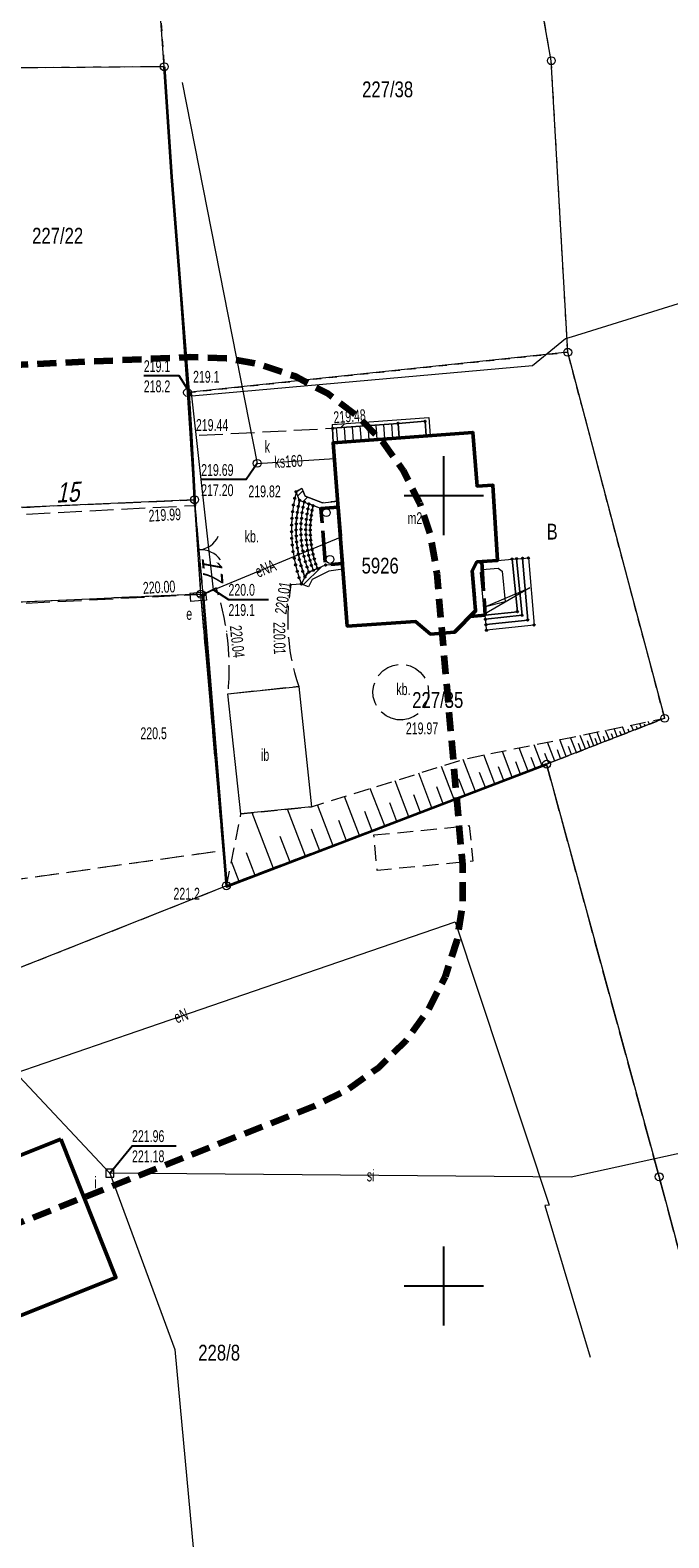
# Model space of a CAD drawing. Header units: metres. Extents: x 6492398 to 6493205, y 6023748 to 6024005.
# Tile 5 of 8: x 6492824 to 6492864, y 6023834 to 6023929. Entities that reach past the tile are written whole.
import ezdxf
from ezdxf.enums import TextEntityAlignment as Align

# ---------------------------------------------------------------- set-up
doc = ezdxf.new("R2010")
doc.units = ezdxf.units.M
for name, pattern in [('1.0_0.5', [1.5, 1, -0.5]), ('1.5_0.5', [2, 1.5, -0.5]), ('2.0_0.5', [2.5, 2, -0.5]), ('219-500', [0]), ('4', [1.8, 1.2, -0.6]), ('egkk-500', [2, 1.5, -0.5]), ('egug-500', [1, 0.5, -0.5]), ('otob_500', [0])]:
    doc.linetypes.add(name, pattern=pattern)
doc.layers.get('0').update_dxf_attribs({"color": 2, "lineweight": 5})
doc.styles.get("Standard").update_dxf_attribs({"font": 'Working1250', "width": 0.75})
doc.linetypes.add('902-500', pattern='A,3.75,0,[1,ksztalty.shx,S=0.5,R=0,X=0,Y=0],3.75', length=7.5)

# ---------------------------------------------------------------- blocks, each defined once
blk = doc.blocks.new('202')
at = {"color": 0, "linetype": 'Continuous', "lineweight": 0}
blk.add_circle((0, 0), 0.25, dxfattribs=at)
blk = doc.blocks.new('203')
at = {"linetype": 'Continuous', "lineweight": 0}
h = blk.add_hatch(color=0, dxfattribs=at)
edge = h.paths.add_edge_path()
edge.add_arc((0, 0), 0.045, 0, 360)
blk = doc.blocks.new('PUNKTBUD')
at = {"color": 0}
blk.add_circle((0, 0), 0.045, dxfattribs=at)
blk = doc.blocks.new('PW01')
at = {"linetype": 'Continuous', "lineweight": 13}
h = blk.add_hatch(color=0, dxfattribs=at)
edge = h.paths.add_edge_path()
edge.add_arc((0, 0), 0.045, 0, 360)
blk = doc.blocks.new('US18')
at = {"color": 0, "linetype": 'Continuous', "lineweight": 13}
for p, q in [((-0.5, -0.25), (-0.5, 0.25)), ((-0.5, 0.25), (0.5, 0.25)), ((0.5, -0.25), (0.5, 0.25)), ((-0.5, -0.25), (0.5, -0.25))]:
    blk.add_line(p, q, dxfattribs=at)
blk = doc.blocks.new('US22A')
at = {"color": 0, "linetype": 'Continuous', "lineweight": 0}
blk.add_lwpolyline([(-0.25, -0.25), (0.25, -0.25), (0.25, 0.25), (-0.25, 0.25)], close=True, dxfattribs=at)
blk = doc.blocks.new('IB04')
at = {"color": 0, "linetype": 'Continuous', "lineweight": 13}
blk.add_circle((0, 0), 0.25, dxfattribs=at)
blk = doc.blocks.new('US22')
at = {"color": 0, "linetype": 'Continuous', "lineweight": 13}
blk.add_circle((0, 0), 0.25, dxfattribs=at)
blk = doc.blocks.new('OK02')
at = {"color": 0, "linetype": 'Continuous', "lineweight": 0}
for centre, start, end in [((-1.5, 0), 0, 60), ((1.5, 0), 120, 180)]:
    blk.add_arc(centre, 1.5, start, end, dxfattribs=at)
blk = doc.blocks.new('RAMKA500K')
at = {"color": 0}
for p, q in [((50, 147.5), (50, 152.5)), ((47.5, 150), (52.5, 150)), ((50, 97.5), (50, 102.5)), ((47.5, 100), (52.5, 100))]:
    blk.add_line(p, q, dxfattribs=at)

msp = doc.modelspace()

# ---------------------------------------------------------------- linework, layer by layer
at = {"layer": '217-kontur klasyfikacyjny', "color": 92, "linetype": 'egkk-500', "lineweight": 18, "flags": 128}
for points in [[(6492832.32, 6023927.13), (6492815.66, 6023927)], [(6492833.79, 6023906.52), (6492832.32, 6023927.13)], [(6492834.24, 6023899.74), (6492833.79, 6023906.52)], [(6492817.35, 6023898.99), (6492834.24, 6023899.74)], [(6492834.63, 6023893.77), (6492787.6, 6023891.65)], [(6492836.05, 6023877.56), (6492834.63, 6023893.77)], [(6492856.5, 6023883.01), (6492836.25, 6023875.32)], [(6492863.62, 6023856.91), (6492856.5, 6023883.01)], [(6492786.53, 6023870.59), (6492836.05, 6023877.56)], [(6492836.25, 6023875.32), (6492836.05, 6023877.56)], [(6492788.12, 6023856.24), (6492836.25, 6023875.32)], [(6492865.59, 6023849.55), (6492863.62, 6023856.91)]]:
    msp.add_lwpolyline(points, dxfattribs=at)
at = {"layer": '218-kontur użytku gruntowego', "color": 3, "linetype": 'egug-500', "lineweight": 18, "flags": 128}
for points in [[(6492830.25, 6023955.81), (6492832.32, 6023927.13)], [(6492856.8, 6023927.51), (6492855.62, 6023934.11)], [(6492832.32, 6023927.13), (6492815.66, 6023927)], [(6492833.79, 6023906.52), (6492832.32, 6023927.13)], [(6492857.84, 6023909.07), (6492856.8, 6023927.51)], [(6492833.79, 6023906.52), (6492857.84, 6023909.07)], [(6492861.61, 6023894.78), (6492857.84, 6023909.07)], [(6492834.24, 6023899.74), (6492833.79, 6023906.52)], [(6492817.35, 6023898.99), (6492834.24, 6023899.74)], [(6492834.24, 6023899.74), (6492834.63, 6023893.77)], [(6492863.97, 6023885.91), (6492861.61, 6023894.78)], [(6492834.63, 6023893.77), (6492787.6, 6023891.65)], [(6492836.05, 6023877.56), (6492834.63, 6023893.77)], [(6492856.5, 6023883.01), (6492863.97, 6023885.91)], [(6492856.5, 6023883.01), (6492836.25, 6023875.32)], [(6492863.62, 6023856.91), (6492856.5, 6023883.01)], [(6492786.53, 6023870.59), (6492836.05, 6023877.56)], [(6492836.25, 6023875.32), (6492836.05, 6023877.56)], [(6492788.12, 6023856.24), (6492836.25, 6023875.32)], [(6492865.59, 6023849.55), (6492863.62, 6023856.91)]]:
    msp.add_lwpolyline(points, dxfattribs=at)
at = {"layer": '219-działka ewidencyjna', "color": 7, "linetype": '219-500', "lineweight": 18, "flags": 128}
for points in [[(6492832.32, 6023927.13), (6492830.25, 6023955.81)], [(6492856.8, 6023927.51), (6492855.62, 6023934.11)], [(6492832.32, 6023927.13), (6492815.66, 6023927)], [(6492833.79, 6023906.52), (6492832.32, 6023927.13)], [(6492857.84, 6023909.07), (6492856.8, 6023927.51)], [(6492857.84, 6023909.07), (6492833.79, 6023906.52)], [(6492861.61, 6023894.78), (6492857.84, 6023909.07)], [(6492834.24, 6023899.74), (6492833.79, 6023906.52)], [(6492834.24, 6023899.74), (6492817.35, 6023898.99)], [(6492834.63, 6023893.77), (6492834.24, 6023899.74)], [(6492863.97, 6023885.91), (6492861.61, 6023894.78)], [(6492834.63, 6023893.77), (6492787.6, 6023891.65)], [(6492836.25, 6023875.32), (6492834.63, 6023893.77)], [(6492863.97, 6023885.91), (6492856.5, 6023883.01)], [(6492856.5, 6023883.01), (6492836.25, 6023875.32)], [(6492856.5, 6023883.01), (6492863.62, 6023856.91)], [(6492836.25, 6023875.32), (6492788.12, 6023856.24)], [(6492863.62, 6023856.91), (6492865.59, 6023849.55)]]:
    msp.add_lwpolyline(points, dxfattribs=at)
at = {"layer": '312-budynek ewidencyjny', "color": 7, "linetype": 'CONTINUOUS', "lineweight": 50, "flags": 128}
for points in [[(6492843.01, 6023903.34), (6492851.83, 6023904)], [(6492843.89, 6023891.75), (6492843.01, 6023903.34)], [(6492851.83, 6023904), (6492852.1, 6023900.6)], [(6492852.1, 6023900.6), (6492853.09, 6023900.67)], [(6492853.09, 6023900.67), (6492853.4, 6023895.9)], [(6492852.09, 6023895.8), (6492851.8, 6023895.24)], [(6492853.4, 6023895.9), (6492852.09, 6023895.8)], [(6492851.8, 6023895.24), (6492852.01, 6023892.71)], [(6492848.2, 6023892.04), (6492843.89, 6023891.75)], [(6492849.15, 6023891.24), (6492848.2, 6023892.04)], [(6492852.01, 6023892.71), (6492850.68, 6023891.35)], [(6492850.68, 6023891.35), (6492849.15, 6023891.24)]]:
    msp.add_lwpolyline(points, dxfattribs=at)
at = {"layer": '352-schody', "color": 7, "linetype": 'CONTINUOUS', "lineweight": 18, "flags": 128}
for points in [[(6492842.97, 6023904.26), (6492847.11, 6023904.57), (6492847.18, 6023903.65), (6492843.01, 6023903.34)], [(6492842.97, 6023904.26), (6492847.11, 6023904.57), (6492847.18, 6023903.65), (6492843.01, 6023903.34)], [(6492847.18, 6023903.65), (6492847.11, 6023904.57), (6492848.82, 6023904.7), (6492848.89, 6023903.78)], [(6492847.18, 6023903.65), (6492847.11, 6023904.57), (6492848.82, 6023904.7), (6492848.89, 6023903.78)], [(6492841.21, 6023894.85), (6492841.08, 6023895.21), (6492840.97, 6023895.57), (6492840.87, 6023895.94), (6492840.8, 6023896.31), (6492840.74, 6023896.68), (6492840.69, 6023897.06), (6492840.67, 6023897.44), (6492840.66, 6023897.82), (6492840.67, 6023898.2), (6492840.69, 6023898.58), (6492840.74, 6023898.95), (6492840.8, 6023899.33), (6492840.88, 6023899.7), (6492840.66, 6023900.24), (6492840.57, 6023899.83), (6492840.49, 6023899.41), (6492840.43, 6023898.99), (6492840.39, 6023898.57), (6492840.37, 6023898.14), (6492840.37, 6023897.72), (6492840.38, 6023897.3), (6492840.41, 6023896.87), (6492840.47, 6023896.45), (6492840.54, 6023896.03), (6492840.62, 6023895.62), (6492840.73, 6023895.21), (6492840.85, 6023894.8), (6492840.99, 6023894.4)], [(6492841.21, 6023894.85), (6492841.08, 6023895.21), (6492840.97, 6023895.57), (6492840.87, 6023895.94), (6492840.8, 6023896.31), (6492840.74, 6023896.68), (6492840.69, 6023897.06), (6492840.67, 6023897.44), (6492840.66, 6023897.82), (6492840.67, 6023898.2), (6492840.69, 6023898.58), (6492840.74, 6023898.95), (6492840.8, 6023899.33), (6492840.88, 6023899.7), (6492840.66, 6023900.24), (6492840.57, 6023899.83), (6492840.49, 6023899.41), (6492840.43, 6023898.99), (6492840.39, 6023898.57), (6492840.37, 6023898.14), (6492840.37, 6023897.72), (6492840.38, 6023897.3), (6492840.41, 6023896.87), (6492840.47, 6023896.45), (6492840.54, 6023896.03), (6492840.62, 6023895.62), (6492840.73, 6023895.21), (6492840.85, 6023894.8), (6492840.99, 6023894.4)], [(6492841.47, 6023895.16), (6492841.35, 6023895.49), (6492841.25, 6023895.82), (6492841.16, 6023896.15), (6492841.09, 6023896.49), (6492841.03, 6023896.83), (6492840.99, 6023897.18), (6492840.97, 6023897.53), (6492840.96, 6023897.87), (6492840.97, 6023898.22), (6492841, 6023898.57), (6492841.04, 6023898.91), (6492841.1, 6023899.25), (6492841.17, 6023899.59), (6492840.88, 6023899.7), (6492840.8, 6023899.33), (6492840.74, 6023898.95), (6492840.69, 6023898.58), (6492840.67, 6023898.2), (6492840.66, 6023897.82), (6492840.67, 6023897.44), (6492840.69, 6023897.06), (6492840.74, 6023896.68), (6492840.8, 6023896.31), (6492840.87, 6023895.94), (6492840.97, 6023895.57), (6492841.08, 6023895.21), (6492841.21, 6023894.85)], [(6492841.47, 6023895.16), (6492841.35, 6023895.49), (6492841.25, 6023895.82), (6492841.16, 6023896.15), (6492841.09, 6023896.49), (6492841.03, 6023896.83), (6492840.99, 6023897.18), (6492840.97, 6023897.53), (6492840.96, 6023897.87), (6492840.97, 6023898.22), (6492841, 6023898.57), (6492841.04, 6023898.91), (6492841.1, 6023899.25), (6492841.17, 6023899.59), (6492840.88, 6023899.7), (6492840.8, 6023899.33), (6492840.74, 6023898.95), (6492840.69, 6023898.58), (6492840.67, 6023898.2), (6492840.66, 6023897.82), (6492840.67, 6023897.44), (6492840.69, 6023897.06), (6492840.74, 6023896.68), (6492840.8, 6023896.31), (6492840.87, 6023895.94), (6492840.97, 6023895.57), (6492841.08, 6023895.21), (6492841.21, 6023894.85)], [(6492841.47, 6023899.47), (6492841.4, 6023899.15), (6492841.35, 6023898.83), (6492841.31, 6023898.5), (6492841.28, 6023898.17), (6492841.27, 6023897.85), (6492841.28, 6023897.52), (6492841.3, 6023897.19), (6492841.34, 6023896.87), (6492841.39, 6023896.54), (6492841.45, 6023896.22), (6492841.54, 6023895.9), (6492841.63, 6023895.59), (6492841.74, 6023895.28), (6492841.47, 6023895.16), (6492841.35, 6023895.49), (6492841.25, 6023895.82), (6492841.16, 6023896.15), (6492841.09, 6023896.49), (6492841.03, 6023896.83), (6492840.99, 6023897.18), (6492840.97, 6023897.53), (6492840.96, 6023897.87), (6492840.97, 6023898.22), (6492841, 6023898.57), (6492841.04, 6023898.91), (6492841.1, 6023899.25), (6492841.17, 6023899.59)], [(6492841.47, 6023899.47), (6492841.4, 6023899.15), (6492841.35, 6023898.83), (6492841.31, 6023898.5), (6492841.28, 6023898.17), (6492841.27, 6023897.85), (6492841.28, 6023897.52), (6492841.3, 6023897.19), (6492841.34, 6023896.87), (6492841.39, 6023896.54), (6492841.45, 6023896.22), (6492841.54, 6023895.9), (6492841.63, 6023895.59), (6492841.74, 6023895.28), (6492841.47, 6023895.16), (6492841.35, 6023895.49), (6492841.25, 6023895.82), (6492841.16, 6023896.15), (6492841.09, 6023896.49), (6492841.03, 6023896.83), (6492840.99, 6023897.18), (6492840.97, 6023897.53), (6492840.96, 6023897.87), (6492840.97, 6023898.22), (6492841, 6023898.57), (6492841.04, 6023898.91), (6492841.1, 6023899.25), (6492841.17, 6023899.59)], [(6492842.01, 6023895.39), (6492841.9, 6023895.68), (6492841.81, 6023895.98), (6492841.73, 6023896.28), (6492841.67, 6023896.59), (6492841.62, 6023896.89), (6492841.58, 6023897.2), (6492841.56, 6023897.51), (6492841.55, 6023897.83), (6492841.56, 6023898.14), (6492841.58, 6023898.45), (6492841.62, 6023898.76), (6492841.67, 6023899.07), (6492841.73, 6023899.37), (6492841.47, 6023899.47), (6492841.4, 6023899.15), (6492841.35, 6023898.83), (6492841.31, 6023898.5), (6492841.28, 6023898.17), (6492841.27, 6023897.85), (6492841.28, 6023897.52), (6492841.3, 6023897.19), (6492841.34, 6023896.87), (6492841.39, 6023896.54), (6492841.45, 6023896.22), (6492841.54, 6023895.9), (6492841.63, 6023895.59), (6492841.74, 6023895.28)], [(6492842.01, 6023895.39), (6492841.9, 6023895.68), (6492841.81, 6023895.98), (6492841.73, 6023896.28), (6492841.67, 6023896.59), (6492841.62, 6023896.89), (6492841.58, 6023897.2), (6492841.56, 6023897.51), (6492841.55, 6023897.83), (6492841.56, 6023898.14), (6492841.58, 6023898.45), (6492841.62, 6023898.76), (6492841.67, 6023899.07), (6492841.73, 6023899.37), (6492841.47, 6023899.47), (6492841.4, 6023899.15), (6492841.35, 6023898.83), (6492841.31, 6023898.5), (6492841.28, 6023898.17), (6492841.27, 6023897.85), (6492841.28, 6023897.52), (6492841.3, 6023897.19), (6492841.34, 6023896.87), (6492841.39, 6023896.54), (6492841.45, 6023896.22), (6492841.54, 6023895.9), (6492841.63, 6023895.59), (6492841.74, 6023895.28)], [(6492841.73, 6023899.37), (6492841.67, 6023899.07), (6492841.62, 6023898.76), (6492841.58, 6023898.45), (6492841.56, 6023898.14), (6492841.55, 6023897.83), (6492841.56, 6023897.51), (6492841.58, 6023897.2), (6492841.62, 6023896.89), (6492841.67, 6023896.59), (6492841.73, 6023896.28), (6492841.81, 6023895.98), (6492841.9, 6023895.68), (6492842.01, 6023895.39), (6492842.52, 6023895.61), (6492843.59, 6023895.7), (6492843.32, 6023899.26), (6492842.23, 6023899.18)], [(6492841.73, 6023899.37), (6492841.67, 6023899.07), (6492841.62, 6023898.76), (6492841.58, 6023898.45), (6492841.56, 6023898.14), (6492841.55, 6023897.83), (6492841.56, 6023897.51), (6492841.58, 6023897.2), (6492841.62, 6023896.89), (6492841.67, 6023896.59), (6492841.73, 6023896.28), (6492841.81, 6023895.98), (6492841.9, 6023895.68), (6492842.01, 6023895.39), (6492842.52, 6023895.61), (6492843.59, 6023895.7), (6492843.32, 6023899.26), (6492842.23, 6023899.18)], [(6492854.6, 6023896), (6492854.95, 6023892.43), (6492852.63, 6023892.18), (6492852.61, 6023892.44), (6492854.65, 6023892.65), (6492854.32, 6023895.98)], [(6492854.6, 6023896), (6492854.95, 6023892.43), (6492852.63, 6023892.18), (6492852.61, 6023892.44), (6492854.65, 6023892.65), (6492854.32, 6023895.98)], [(6492854.98, 6023896.03), (6492855.31, 6023892.12), (6492852.67, 6023891.84), (6492852.63, 6023892.18), (6492854.95, 6023892.43), (6492854.6, 6023896)], [(6492854.98, 6023896.03), (6492855.31, 6023892.12), (6492852.67, 6023891.84), (6492852.63, 6023892.18), (6492854.95, 6023892.43), (6492854.6, 6023896)], [(6492852.67, 6023891.84), (6492855.31, 6023892.12), (6492854.98, 6023896.03), (6492855.35, 6023896.06), (6492855.71, 6023891.81), (6492852.7, 6023891.48)], [(6492852.67, 6023891.84), (6492855.31, 6023892.12), (6492854.98, 6023896.03), (6492855.35, 6023896.06), (6492855.71, 6023891.81), (6492852.7, 6023891.48)]]:
    msp.add_lwpolyline(points, close=True, dxfattribs=at)
for points in [[(6492843.288, 6023903.361), (6492843.219, 6023904.279)], [(6492843.787, 6023903.398), (6492843.718, 6023904.316)], [(6492844.285, 6023903.435), (6492844.217, 6023904.353)], [(6492844.784, 6023903.472), (6492844.715, 6023904.391)], [(6492845.283, 6023903.509), (6492845.214, 6023904.428)], [(6492845.781, 6023903.546), (6492845.712, 6023904.465)], [(6492846.28, 6023903.583), (6492846.211, 6023904.503)], [(6492846.778, 6023903.62), (6492846.71, 6023904.54)]]:
    msp.add_lwpolyline(points, dxfattribs=at)
at = {"layer": 'blok - nawis', "color": 7, "linetype": '2.0_0.5', "lineweight": 50, "flags": 128}
for points in [[(6492843.32, 6023899.26), (6492842.23, 6023899.18), (6492842.52, 6023895.61), (6492843.59, 6023895.7)], [(6492851.66, 6023892.35), (6492852.61, 6023892.44), (6492852.4, 6023895.82), (6492852.09, 6023895.8), (6492851.8, 6023895.24), (6492852.01, 6023892.71)]]:
    msp.add_lwpolyline(points, close=True, dxfattribs=at)
at = {"layer": 'brama', "color": 7, "linetype": 'otob_500', "lineweight": 18, "flags": 128}
msp.add_lwpolyline([(6492834.26, 6023899.38), (6492834.76, 6023893.75)], dxfattribs=at)
at = {"layer": 'budynek', "color": 7, "linetype": 'CONTINUOUS', "lineweight": 50, "flags": 128}
msp.add_lwpolyline([(6492825.77, 6023859.29), (6492829.26, 6023850.53), (6492817.3, 6023845.76), (6492813.81, 6023854.52)], close=True, dxfattribs=at)
at = {"layer": 'chodnik', "color": 7, "linetype": '1.0_0.5', "lineweight": 18, "flags": 128}
msp.add_lwpolyline([(6492845.57, 6023878.53), (6492851.61, 6023879.12), (6492851.83, 6023876.87), (6492845.79, 6023876.29)], close=True, dxfattribs=at)
at = {"layer": 'inna budowla', "color": 7, "linetype": 'CONTINUOUS', "lineweight": 18, "flags": 128}
msp.add_lwpolyline([(6492841.63, 6023880.32), (6492837.17, 6023879.87), (6492836.35, 6023887.45), (6492840.82, 6023887.92)], close=True, dxfattribs=at)
at = {"layer": 'jezdnia', "color": 7, "linetype": '1.5_0.5', "lineweight": 18, "flags": 128}
msp.add_lwpolyline([(6492795.65, 6023897.39), (6492834.26, 6023899.38), (6492834.76, 6023893.75), (6492786.75, 6023891.26)], dxfattribs=at)
at = {"layer": 'Obszar opracowania', "color": 132, "linetype": '4', "lineweight": 200, "flags": 128}
msp.add_lwpolyline([(6492769.864, 6023885.989), (6492769.951, 6023883.976), (6492773.211, 6023854.586), (6492773.638, 6023852.331), (6492774.404, 6023850.168), (6492775.491, 6023848.147), (6492776.873, 6023846.315), (6492778.519, 6023844.715), (6492780.389, 6023843.386), (6492782.441, 6023842.357), (6492784.625, 6023841.653), (6492786.891, 6023841.29), (6492789.186, 6023841.278), (6492791.456, 6023841.616), (6492793.648, 6023842.296), (6492841.778, 6023861.376), (6492843.93, 6023862.435), (6492845.886, 6023863.825), (6492847.596, 6023865.508), (6492849.015, 6023867.443), (6492850.108, 6023869.579), (6492850.846, 6023871.862), (6492851.211, 6023874.233), (6492851.193, 6023876.632), (6492849.573, 6023895.082), (6492849.199, 6023897.341), (6492848.485, 6023899.518), (6492847.449, 6023901.56), (6492846.113, 6023903.42), (6492844.51, 6023905.056), (6492842.677, 6023906.429), (6492840.656, 6023907.506), (6492838.495, 6023908.264), (6492836.244, 6023908.683), (6492833.955, 6023908.755), (6492786.925, 6023906.635), (6492784.591, 6023906.345), (6492782.331, 6023905.694), (6492780.2, 6023904.698), (6492778.252, 6023903.381), (6492776.533, 6023901.776), (6492775.087, 6023899.921), (6492773.948, 6023897.864), (6492771.208, 6023891.844), (6492770.498, 6023889.958), (6492770.048, 6023887.995)], close=True, dxfattribs=at)
at = {"layer": 'obszar utwardzony', "color": 7, "linetype": '1.5_0.5', "lineweight": 18, "flags": 128}
for points in [[(6492840.99, 6023894.4), (6492840.33, 6023894.35), (6492840.26, 6023893.89), (6492840.2, 6023893.43), (6492840.16, 6023892.97), (6492840.13, 6023892.5), (6492840.13, 6023892.03), (6492840.14, 6023891.57), (6492840.16, 6023891.1), (6492840.21, 6023890.64), (6492840.27, 6023890.18), (6492840.35, 6023889.72), (6492840.44, 6023889.26), (6492840.55, 6023888.81), (6492840.68, 6023888.36), (6492840.82, 6023887.92), (6492836.35, 6023887.45), (6492836.39, 6023887.93), (6492836.42, 6023888.42), (6492836.43, 6023888.91), (6492836.43, 6023889.39), (6492836.41, 6023889.88), (6492836.38, 6023890.36), (6492836.33, 6023890.84), (6492836.27, 6023891.33), (6492836.2, 6023891.81), (6492836.11, 6023892.28), (6492836.01, 6023892.76), (6492835.89, 6023893.23), (6492835.76, 6023893.7), (6492835.61, 6023894.16), (6492834.76, 6023893.75), (6492834.26, 6023899.38), (6492834.02, 6023903.79), (6492842.97, 6023904.26), (6492843.01, 6023903.34), (6492843.29, 6023899.65), (6492842.33, 6023899.55), (6492841.23, 6023899.96), (6492841.01, 6023900.48), (6492840.66, 6023900.24), (6492840.57, 6023899.83), (6492840.49, 6023899.41), (6492840.43, 6023898.99), (6492840.39, 6023898.57), (6492840.37, 6023898.14), (6492840.37, 6023897.72), (6492840.38, 6023897.3), (6492840.41, 6023896.87), (6492840.47, 6023896.45), (6492840.54, 6023896.03), (6492840.62, 6023895.62), (6492840.73, 6023895.21), (6492840.85, 6023894.8)], [(6492847.41, 6023885.81), (6492847.04, 6023885.82), (6492846.68, 6023885.91), (6492846.35, 6023886.07), (6492846.06, 6023886.3), (6492845.82, 6023886.58), (6492845.65, 6023886.9), (6492845.54, 6023887.26), (6492845.52, 6023887.62), (6492845.57, 6023887.99), (6492845.69, 6023888.34), (6492845.89, 6023888.65), (6492846.14, 6023888.92), (6492846.45, 6023889.12), (6492846.79, 6023889.26), (6492847.15, 6023889.33), (6492847.52, 6023889.32), (6492847.88, 6023889.23), (6492848.21, 6023889.07), (6492848.5, 6023888.84), (6492848.74, 6023888.56), (6492848.91, 6023888.24), (6492849.02, 6023887.88), (6492849.04, 6023887.52), (6492848.99, 6023887.15), (6492848.87, 6023886.8), (6492848.67, 6023886.49), (6492848.42, 6023886.22), (6492848.11, 6023886.02), (6492847.77, 6023885.88)]]:
    msp.add_lwpolyline(points, close=True, dxfattribs=at)
at = {"layer": 'ogrodzenie trwałe', "color": 7, "linetype": '902-500', "lineweight": 35, "flags": 128}
for points in [[(6492832.32, 6023927.13), (6492832.78, 6023920.16), (6492833.84, 6023906.84)], [(6492833.84, 6023906.84), (6492834.02, 6023903.79), (6492834.26, 6023899.38)], [(6492834.76, 6023893.75), (6492836.26, 6023875.27), (6492856.5, 6023883.01)]]:
    msp.add_lwpolyline(points, dxfattribs=at)
at = {"layer": 'przewód elektroenergetyczny podziemny', "color": 1, "linetype": 'CONTINUOUS', "lineweight": 18, "flags": 128}
for points in [[(6492834.46, 6023893.6), (6492835.43, 6023894.03), (6492834.06, 6023906.31), (6492855.61, 6023908.24), (6492857.7, 6023909.94), (6492858.08, 6023910.05), (6492866.12, 6023912.55), (6492866.49, 6023912.21), (6492866.52, 6023912.02)], [(6492835.43, 6023894.03), (6492843.46, 6023897.36)], [(6492814.35, 6023855.11), (6492814.65, 6023855.44), (6492813.01, 6023860.07), (6492830.66, 6023866.15), (6492850.71, 6023873.04), (6492856.67, 6023855.11), (6492856.38, 6023855.09), (6492859.26, 6023845.5)]]:
    msp.add_lwpolyline(points, dxfattribs=at)
at = {"layer": 'przewód kanalizacyjny', "color": 34, "linetype": 'CONTINUOUS', "lineweight": 18, "flags": 128}
msp.add_lwpolyline([(6492833.45, 6023926.13), (6492838.2, 6023902.04), (6492843.09, 6023902.34)], dxfattribs=at)
at = {"layer": 'przewód specjalny', "color": 7, "linetype": 'CONTINUOUS', "lineweight": 18, "flags": 128}
for points in [[(6492828.87, 6023857.13), (6492822.83, 6023863.59), (6492784.94, 6023888.24), (6492783.05, 6023901.08), (6492780.37, 6023925.18), (6492777.14, 6023956.04), (6492850.18, 6023956.34), (6492850.01, 6023972.64)], [(6492897.91, 6023865.61), (6492858.06, 6023856.88), (6492828.87, 6023857.13), (6492832.98, 6023845.97), (6492835.46, 6023819.32)]]:
    msp.add_lwpolyline(points, dxfattribs=at)
at = {"layer": 'rzędna-Atr2', "color": 7, "flags": 128}
for points in [[(6492834.06, 6023906.31), (6492833.27, 6023907.58), (6492831.025, 6023907.58)], [(6492838.2, 6023902.04), (6492837.5, 6023901.01), (6492834.652, 6023901.01)], [(6492835.43, 6023894.03), (6492836.38, 6023893.43), (6492838.906, 6023893.43)], [(6492828.87, 6023857.13), (6492830.28, 6023858.87), (6492833.07, 6023858.87)]]:
    msp.add_lwpolyline(points, dxfattribs=at)
at = {"layer": 'skarpa nieumocniona', "color": 7, "linetype": '1.0_0.5', "lineweight": 18, "flags": 128}
msp.add_lwpolyline([(6492836.26, 6023875.27), (6492837.17, 6023879.87), (6492841.63, 6023880.32), (6492851.42, 6023883.36), (6492863.97, 6023885.91), (6492856.5, 6023883.01)], close=True, dxfattribs=at)
at = {"layer": 'skarpa nieumocniona', "color": 7, "linetype": 'CONTINUOUS', "lineweight": 18, "flags": 128}
for points in [[(6492860.47, 6023884.55), (6492860.23, 6023885.15)], [(6492860.97, 6023884.75), (6492860.77, 6023885.26)], [(6492861.48, 6023884.94), (6492861.31, 6023885.37)], [(6492861.73, 6023885.04), (6492861.66, 6023885.23)], [(6492861.99, 6023885.14), (6492861.85, 6023885.48)], [(6492862.24, 6023885.24), (6492862.18, 6023885.39)], [(6492862.49, 6023885.34), (6492862.39, 6023885.59)], [(6492862.74, 6023885.43), (6492862.7, 6023885.54)], [(6492863, 6023885.53), (6492862.93, 6023885.7)], [(6492863.25, 6023885.63), (6492863.23, 6023885.69)], [(6492856.22, 6023882.9), (6492855.71, 6023884.23)], [(6492857.03, 6023883.21), (6492856.56, 6023884.4)], [(6492857.74, 6023883.49), (6492857.33, 6023884.56)], [(6492858.39, 6023883.74), (6492858.02, 6023884.7)], [(6492858.69, 6023883.86), (6492858.51, 6023884.31)], [(6492858.97, 6023883.97), (6492858.63, 6023884.83)], [(6492859.23, 6023884.07), (6492859.08, 6023884.48)], [(6492859.49, 6023884.17), (6492859.19, 6023884.94)], [(6492859.73, 6023884.26), (6492859.58, 6023884.63)], [(6492859.96, 6023884.35), (6492859.69, 6023885.04)], [(6492860.21, 6023884.45), (6492860.09, 6023884.77)], [(6492860.72, 6023884.65), (6492860.61, 6023884.93)], [(6492861.23, 6023884.84), (6492861.14, 6023885.08)], [(6492852, 6023881.29), (6492851.23, 6023883.3)], [(6492853.23, 6023881.76), (6492852.53, 6023883.59)], [(6492854.33, 6023882.18), (6492853.71, 6023883.82)], [(6492855.33, 6023882.56), (6492854.76, 6023884.04)], [(6492855.79, 6023882.74), (6492855.52, 6023883.44)], [(6492856.64, 6023883.06), (6492856.39, 6023883.69)], [(6492857.39, 6023883.36), (6492857.18, 6023883.92)], [(6492858.08, 6023883.62), (6492857.88, 6023884.13)], [(6492849.25, 6023880.24), (6492848.42, 6023882.43)], [(6492850.66, 6023880.78), (6492849.86, 6023882.87)], [(6492852.63, 6023881.53), (6492852.26, 6023882.49)], [(6492853.8, 6023881.98), (6492853.46, 6023882.84)], [(6492854.84, 6023882.38), (6492854.55, 6023883.16)], [(6492846.26, 6023879.1), (6492845.35, 6023881.48)], [(6492847.79, 6023879.68), (6492846.92, 6023881.96)], [(6492849.96, 6023880.51), (6492849.55, 6023881.58)], [(6492851.34, 6023881.04), (6492850.94, 6023882.06)], [(6492843.01, 6023877.85), (6492842.02, 6023880.44)], [(6492844.67, 6023878.49), (6492843.72, 6023880.97)], [(6492847.03, 6023879.39), (6492846.59, 6023880.56)], [(6492848.53, 6023879.96), (6492848.1, 6023881.08)], [(6492839.22, 6023876.4), (6492837.87, 6023879.94)], [(6492841.25, 6023877.18), (6492840.11, 6023880.17)], [(6492843.85, 6023878.17), (6492843.36, 6023879.44)], [(6492845.47, 6023878.79), (6492845.01, 6023880.01)], [(6492840.28, 6023876.81), (6492839.66, 6023878.43)], [(6492842.15, 6023877.52), (6492841.63, 6023878.89)], [(6492837.06, 6023875.58), (6492836.57, 6023876.86)], [(6492838.07, 6023875.96), (6492837.52, 6023877.41)], [(6492836.49, 6023875.36), (6492836.42, 6023875.54)]]:
    msp.add_lwpolyline(points, dxfattribs=at)
at = {"layer": 'skarpa nieumocniona', "color": 7, "linetype": '1.0_0.5', "lineweight": 18, "flags": 128}
msp.add_lwpolyline([(6492863.5, 6023885.73), (6492863.47, 6023885.81)], dxfattribs=at)
at = {"layer": 'taras', "color": 7, "lineweight": 18}
for p, q in [((6492851.8, 6023895.24), (6492852.09, 6023895.8)), ((6492852.09, 6023895.8), (6492852.4, 6023895.82)), ((6492852.4, 6023895.82), (6492853.4, 6023895.9)), ((6492853.4, 6023895.9), (6492854.32, 6023895.98)), ((6492854.32, 6023895.98), (6492854.65, 6023892.65)), ((6492852.01, 6023892.71), (6492851.8, 6023895.24)), ((6492852.33, 6023895.134), (6492852.45, 6023895.248)), ((6492852.578, 6023892.506), (6492852.33, 6023895.134)), ((6492852.436, 6023895.322), (6492853.442, 6023895.402)), ((6492852.45, 6023895.248), (6492852.436, 6023895.322)), ((6492853.442, 6023895.402), (6492853.689, 6023895.219)), ((6492853.689, 6023895.219), (6492853.878, 6023893.28)), ((6492852.561, 6023892.938), (6492855.442, 6023894.163)), ((6492855.442, 6023894.163), (6492852.578, 6023892.506)), ((6492853.878, 6023893.28), (6492852.561, 6023892.938)), ((6492851.66, 6023892.35), (6492852.01, 6023892.71)), ((6492852.61, 6023892.44), (6492851.66, 6023892.35)), ((6492854.65, 6023892.65), (6492852.61, 6023892.44))]:
    msp.add_line(p, q, dxfattribs=at)
at = {"layer": 'ściana oporowa (poligon)', "color": 7, "linetype": 'CONTINUOUS', "lineweight": 18, "flags": 128}
for points in [[(6492842.97, 6023904.26), (6492842.96, 6023904.49), (6492849.06, 6023904.95), (6492849.14, 6023903.8), (6492848.89, 6023903.78), (6492848.82, 6023904.7), (6492847.11, 6023904.57)], [(6492842.97, 6023904.26), (6492842.96, 6023904.49), (6492849.06, 6023904.95), (6492849.14, 6023903.8), (6492848.89, 6023903.78), (6492848.82, 6023904.7), (6492847.11, 6023904.57)], [(6492843.29, 6023899.65), (6492843.32, 6023899.26), (6492842.23, 6023899.18), (6492840.88, 6023899.7), (6492840.66, 6023900.24), (6492841.01, 6023900.48), (6492841.23, 6023899.96), (6492842.33, 6023899.55)], [(6492843.29, 6023899.65), (6492843.32, 6023899.26), (6492842.23, 6023899.18), (6492840.88, 6023899.7), (6492840.66, 6023900.24), (6492841.01, 6023900.48), (6492841.23, 6023899.96), (6492842.33, 6023899.55)], [(6492843.59, 6023895.7), (6492843.62, 6023895.34), (6492842.72, 6023895.22), (6492841.67, 6023894.7), (6492841.44, 6023894.23), (6492840.99, 6023894.4), (6492841.33, 6023895.1), (6492842.52, 6023895.61)], [(6492843.59, 6023895.7), (6492843.62, 6023895.34), (6492842.72, 6023895.22), (6492841.67, 6023894.7), (6492841.44, 6023894.23), (6492840.99, 6023894.4), (6492841.33, 6023895.1), (6492842.52, 6023895.61)]]:
    msp.add_lwpolyline(points, close=True, dxfattribs=at)
for points in [[(6492842.96, 6023904.487), (6492842.963, 6023904.49)], [(6492843.478, 6023904.298), (6492843.728, 6023904.548)], [(6492840.762, 6023899.989), (6492841.082, 6023900.309)], [(6492841.097, 6023899.617), (6492841.383, 6023899.903)], [(6492841.113, 6023894.353), (6492842.258, 6023895.498)]]:
    msp.add_lwpolyline(points, dxfattribs=at)

# ---------------------------------------------------------------- block references
at = {"layer": '202-punkt graniczny', "color": 7, "linetype": 'CONTINUOUS', "lineweight": 18}
for p in [(6492832.32, 6023927.13), (6492856.8, 6023927.51), (6492857.84, 6023909.07), (6492833.79, 6023906.52), (6492834.24, 6023899.74), (6492834.63, 6023893.77), (6492863.97, 6023885.91), (6492856.5, 6023883.01), (6492836.25, 6023875.32), (6492863.62, 6023856.91)]:
    msp.add_blockref('202', p, dxfattribs=at)
at = {"layer": '203-punkt graniczny', "color": 7, "linetype": 'CONTINUOUS', "lineweight": 18}
msp.add_blockref('203', (6492861.61, 6023894.78), dxfattribs=at)
at = {"layer": 'brama', "color": 7, "linetype": 'CONTINUOUS', "lineweight": 18, "rotation": 275.075}
msp.add_blockref('OK02', (6492834.51, 6023896.565), dxfattribs=at)
at = {"layer": 'pikieta naturalna', "color": 7, "linetype": 'CONTINUOUS', "lineweight": 13}
for p in [(6492833.84, 6023906.84), (6492835.29, 6023886.21), (6492836.26, 6023875.27)]:
    msp.add_blockref('PW01', p, dxfattribs=at)
at = {"layer": 'pikieta sztuczna', "color": 7, "linetype": 'CONTINUOUS', "lineweight": 13}
for p in [(6492842.96, 6023904.49), (6492834.02, 6023903.79), (6492834.26, 6023899.38), (6492840.66, 6023900.24), (6492834.76, 6023893.75), (6492840.33, 6023894.35), (6492836.26, 6023891.42), (6492840.17, 6023891.02), (6492847.41, 6023885.81)]:
    msp.add_blockref('PW01', p, dxfattribs=at)
at = {"layer": 'podpora związana z budynkiem (punkt)', "color": 7, "linetype": 'CONTINUOUS', "lineweight": 18}
for p in [(6492842.57, 6023898.92), (6492842.8, 6023895.96)]:
    msp.add_blockref('IB04', p, dxfattribs=at)
at = {"layer": 'Punkt budynku', "color": 5, "linetype": 'CONTINUOUS', "lineweight": 18}
for p in [(6492842.97, 6023904.26), (6492847.11, 6023904.57), (6492848.82, 6023904.7), (6492843.01, 6023903.34), (6492847.18, 6023903.65), (6492848.89, 6023903.78), (6492851.83, 6023904), (6492852.1, 6023900.6), (6492853.09, 6023900.67), (6492840.49, 6023899.41), (6492840.57, 6023899.83), (6492840.66, 6023900.24), (6492840.88, 6023899.7), (6492841.17, 6023899.59), (6492841.47, 6023899.47), (6492841.73, 6023899.37), (6492840.39, 6023898.57), (6492840.43, 6023898.99), (6492840.69, 6023898.58), (6492840.74, 6023898.95), (6492840.8, 6023899.33), (6492841, 6023898.57), (6492841.04, 6023898.91), (6492841.1, 6023899.25), (6492841.31, 6023898.5), (6492841.35, 6023898.83), (6492841.4, 6023899.15), (6492841.58, 6023898.45), (6492841.62, 6023898.76), (6492841.67, 6023899.07), (6492842.23, 6023899.18), (6492843.32, 6023899.26), (6492840.37, 6023898.14), (6492840.37, 6023897.72), (6492840.66, 6023897.82), (6492840.67, 6023898.2), (6492840.96, 6023897.87), (6492840.97, 6023898.22), (6492840.97, 6023897.53), (6492841.27, 6023897.85), (6492841.28, 6023898.17), (6492841.28, 6023897.52), (6492841.55, 6023897.83), (6492841.56, 6023898.14), (6492841.56, 6023897.51), (6492840.38, 6023897.3), (6492840.41, 6023896.87), (6492840.67, 6023897.44), (6492840.69, 6023897.06), (6492840.74, 6023896.68), (6492840.99, 6023897.18), (6492841.03, 6023896.83), (6492841.3, 6023897.19), (6492841.34, 6023896.87), (6492841.39, 6023896.54), (6492841.58, 6023897.2), (6492841.62, 6023896.89), (6492841.67, 6023896.59), (6492840.47, 6023896.45), (6492840.54, 6023896.03), (6492840.62, 6023895.62), (6492840.8, 6023896.31), (6492840.87, 6023895.94), (6492840.97, 6023895.57), (6492841.09, 6023896.49), (6492841.16, 6023896.15), (6492841.25, 6023895.82), (6492841.45, 6023896.22), (6492841.54, 6023895.9), (6492841.63, 6023895.59), (6492841.73, 6023896.28), (6492841.81, 6023895.98), (6492841.9, 6023895.68), (6492842.52, 6023895.61), (6492843.59, 6023895.7), (6492852.09, 6023895.8), (6492852.4, 6023895.82), (6492853.4, 6023895.9), (6492854.32, 6023895.98), (6492854.6, 6023896), (6492854.98, 6023896.03), (6492855.35, 6023896.06), (6492840.73, 6023895.21), (6492840.85, 6023894.8), (6492841.08, 6023895.21), (6492841.21, 6023894.85), (6492841.35, 6023895.49), (6492841.47, 6023895.16), (6492841.74, 6023895.28), (6492842.01, 6023895.39), (6492851.8, 6023895.24), (6492840.99, 6023894.4), (6492852.01, 6023892.71), (6492843.89, 6023891.75), (6492848.2, 6023892.04), (6492851.66, 6023892.35), (6492852.61, 6023892.44), (6492852.63, 6023892.18), (6492852.67, 6023891.84), (6492854.65, 6023892.65), (6492854.95, 6023892.43), (6492855.31, 6023892.12), (6492855.71, 6023891.81), (6492849.15, 6023891.24), (6492850.68, 6023891.35), (6492852.7, 6023891.48)]:
    msp.add_blockref('PUNKTBUD', p, dxfattribs=at)
at = {"layer": 'rzędna', "color": 7, "linetype": 'CONTINUOUS', "lineweight": 18}
for p in [(6492834.06, 6023906.31), (6492838.2, 6023902.04), (6492835.43, 6023894.03), (6492828.87, 6023857.13)]:
    msp.add_blockref('PW01', p, dxfattribs=at)
at = {"layer": 'szafa elektroenergetyczna lub kontener', "color": 1, "linetype": 'CONTINUOUS', "lineweight": 18, "rotation": -175.016}
msp.add_blockref('US18', (6492834.46, 6023893.6), dxfattribs=at)
at = {"layer": 'Wstawianie ramki sekcyjnej z opisem', "color": 7, "linetype": 'CONTINUOUS', "lineweight": 13}
msp.add_blockref('RAMKA500K', (6492800, 6023750), dxfattribs=at)
at = {"layer": 'właz do komory lub kanału - kwadratowy', "color": 7, "linetype": 'CONTINUOUS', "lineweight": 18}
msp.add_blockref('US22A', (6492828.87, 6023857.13), dxfattribs=at)
at = {"layer": 'właz do komory lub kanału - okrągły', "color": 7, "linetype": 'CONTINUOUS', "lineweight": 18}
msp.add_blockref('US22', (6492838.2, 6023902.04), dxfattribs=at)

# ---------------------------------------------------------------- texts
at = {"layer": '210-oznaczenie konturu użytku gruntowego', "color": 3, "linetype": 'CONTINUOUS', "lineweight": 18, "width": 0.79}
msp.add_text('B', height=1, dxfattribs=at).set_placement((6492856.5, 6023897.22))
at = {"layer": '211-numer działki ewidencyjnej', "color": 7, "linetype": 'CONTINUOUS', "lineweight": 18, "width": 0.79}
msp.add_text('227/38', height=1, dxfattribs=at).set_placement((6492844.83, 6023926.2), align=Align.TOP_LEFT)
for s, p in [('227/22', (6492823.96, 6023915.94)), ('227/35', (6492848, 6023886.57)), ('228/8', (6492834.47, 6023845.28))]:
    msp.add_text(s, height=1, dxfattribs=at).set_placement(p)
at = {"layer": '312-oznaczenie budynku ewidencyjnego', "color": 7, "linetype": 'CONTINUOUS', "lineweight": 18, "width": 0.79}
msp.add_text('5926', height=1, dxfattribs=at).set_placement((6492844.8, 6023895.07))
at = {"layer": '312-oznaczenie budynku ewidencyjnego-Atr117', "color": 7, "width": 0.667}
msp.add_text('m2', height=0.75, dxfattribs=at).set_placement((6492848.17, 6023898.57), align=Align.MIDDLE_CENTER)
at = {"layer": 'Adres nieruchomości (na działce)', "color": 7, "linetype": 'CONTINUOUS', "lineweight": 25, "oblique": 15, "width": 0.79}
for s, rotation, p in [('15', 363.358, (6492826.22, 6023899.59)), ('17', 274.596, (6492834.74, 6023895.34))]:
    msp.add_text(s, height=1.25, rotation=rotation, dxfattribs=at).set_placement(p, align=Align.CENTER)
at = {"layer": 'inna budowla-Atr17', "color": 7, "width": 0.667}
msp.add_text('ib', height=0.75, dxfattribs=at).set_placement((6492838.44, 6023883.22))
at = {"layer": 'obszar utwardzony-Atr17', "color": 7, "width": 0.667}
for p in [(6492837.41, 6023897.04), (6492847, 6023887.38)]:
    msp.add_text('kb.', height=0.75, dxfattribs=at).set_placement(p)
at = {"layer": 'pikieta naturalna-Atr2', "color": 7, "width": 0.667}
for s, p in [('219.1', (6492834.14, 6023907.14)), ('220.5', (6492830.81, 6023884.59)), ('221.2', (6492832.9, 6023874.44))]:
    msp.add_text(s, height=0.75, dxfattribs=at).set_placement(p)
at = {"layer": 'pikieta sztuczna-Atr2', "color": 7, "width": 0.667}
for s, rotation, p in [('219.48', 4.312, (6492843.05, 6023904.57)), ('219.99', 2.95, (6492831.35, 6023898.35)), ('220.00', 2.968, (6492830.99, 6023893.78)), ('220.01', 81.347, (6492840.04, 6023892.46)), ('220.04', 275.947, (6492836.46, 6023891.75)), ('220.01', 271.245, (6492839.21, 6023891.99))]:
    msp.add_text(s, height=0.75, rotation=rotation, dxfattribs=at).set_placement(p)
for s, p in [('219.44', (6492834.32, 6023904.09)), ('219.82', (6492837.64, 6023899.89)), ('219.97', (6492847.6, 6023884.9))]:
    msp.add_text(s, height=0.75, dxfattribs=at).set_placement(p)
at = {"layer": 'przewód elektroenergetyczny podziemny-Atr1', "color": 1, "width": 0.667}
for s, rotation, p in [('eNA', 22.523, (6492838.12, 6023895.14)), ('eN', 19.768, (6492832.98, 6023866.95))]:
    msp.add_text(s, height=0.75, rotation=rotation, dxfattribs=at).set_placement(p, align=Align.MIDDLE_LEFT)
at = {"layer": 'przewód kanalizacyjny-Atr1', "color": 34, "width": 0.667}
msp.add_text('ks160', height=0.75, rotation=3.511, dxfattribs=at).set_placement((6492839.29, 6023902.11), align=Align.MIDDLE_LEFT)
at = {"layer": 'przewód specjalny-Atr1', "color": 7, "width": 0.667}
msp.add_text('si', height=0.75, rotation=359.509, dxfattribs=at).set_placement((6492845.13, 6023856.99), align=Align.MIDDLE_LEFT)
at = {"layer": 'Punkt adresowy', "color": 7, "linetype": 'CONTINUOUS', "lineweight": 25, "oblique": 15, "width": 0.79}
for s, rotation, p in [('15', 363.358, (6492826.22, 6023899.59)), ('17', 274.596, (6492834.74, 6023895.34))]:
    msp.add_text(s, height=1.25, rotation=rotation, dxfattribs=at).set_placement(p, align=Align.CENTER)
at = {"layer": 'rzędna-Atr2', "color": 7, "width": 0.667}
for s, p in [('219.1', (6492831.025, 6023907.587)), ('219.69', (6492834.652, 6023901.018)), ('220.0', (6492836.38, 6023893.438)), ('221.96', (6492830.28, 6023858.878))]:
    msp.add_text(s, height=0.75, dxfattribs=at).set_placement(p, align=Align.BOTTOM_LEFT)
at = {"layer": 'rzędna-Atr3', "color": 7, "width": 0.667}
for s, p in [('218.2', (6492831.025, 6023906.312)), ('217.20', (6492834.652, 6023899.742)), ('219.1', (6492836.38, 6023892.163)), ('221.18', (6492830.28, 6023857.603))]:
    msp.add_text(s, height=0.75, dxfattribs=at).set_placement(p, align=Align.BOTTOM_LEFT)
at = {"layer": 'szafa elektroenergetyczna lub kontener-Atr17', "color": 1, "width": 0.667}
msp.add_text('e', height=0.75, dxfattribs=at).set_placement((6492833.71, 6023892.14))
at = {"layer": 'właz do komory lub kanału - kwadratowy-Atr17', "color": 7, "width": 0.667}
msp.add_text('i', height=0.75, dxfattribs=at).set_placement((6492827.89, 6023856.17))
at = {"layer": 'właz do komory lub kanału - okrągły-Atr17', "color": 7, "width": 0.667}
msp.add_text('k', height=0.75, dxfattribs=at).set_placement((6492838.67, 6023902.72))

doc.saveas('drawing.dxf')
